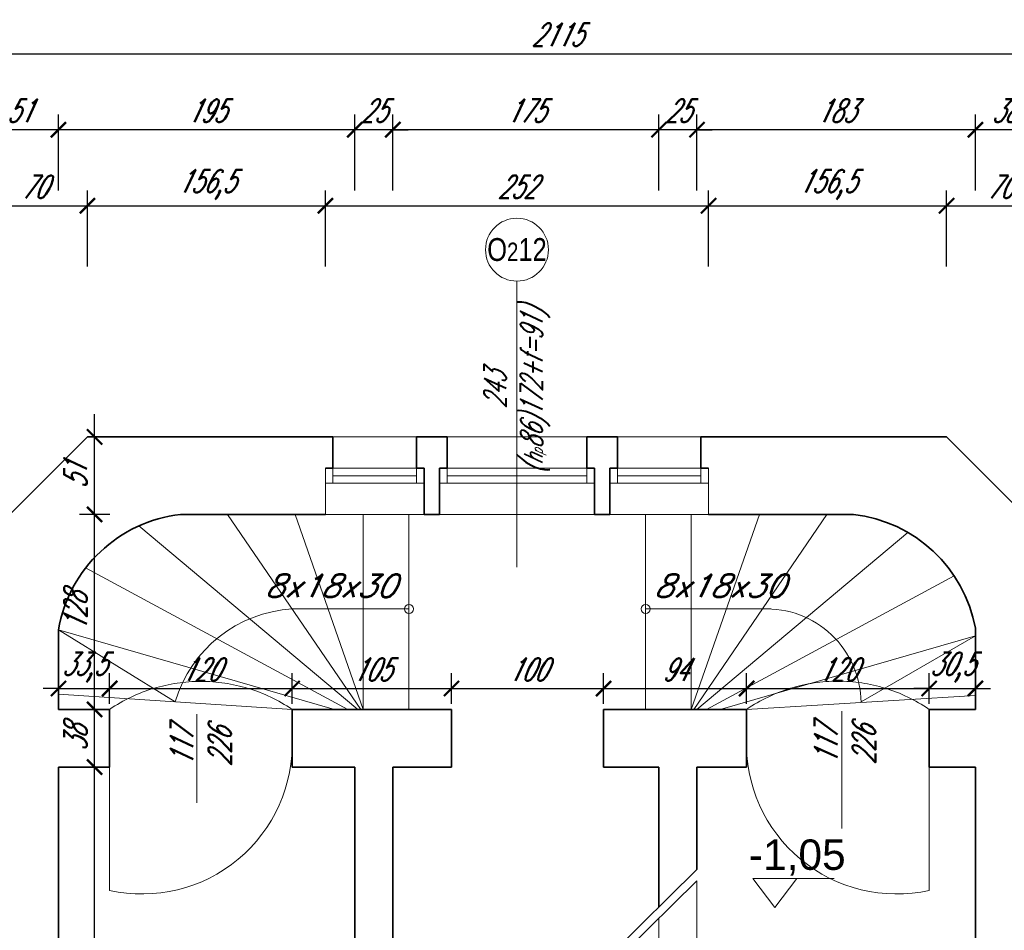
# Model space of a CAD drawing. Header units: millimetres. Extents: x 402 to 79005, y -7782 to 89952.
# Tile 154 of 256: x 24582 to 25229, y 29931 to 30530. Entities that reach past the tile are written whole.
import ezdxf

# ---------------------------------------------------------------- set-up
doc = ezdxf.new("R2010")
doc.units = ezdxf.units.MM
doc.header["$LTSCALE"] = 10
doc.linetypes.add('DASHED', pattern=[19.05, 12.7, -6.35])
doc.layers.get('0').update_dxf_attribs({"lineweight": 0})
doc.layers.get('Defpoints').update_dxf_attribs({"color": 253})
for name, color, linetype, lineweight in [('000_rzedne', 7, 'Continuous', 0), ('01 parter - ściany', 253, 'Continuous', 35), ('03-01_okna', 253, 'Continuous', 15), ('03_drzwi', 253, 'Continuous', 15), ('04-1_widok', 253, 'Continuous', 5), ('04-2_nad', 253, 'DASHED', 5), ('05-01_wymiary', 253, 'Continuous', 5), ('05-03_opis', 253, 'Continuous', 5), ('inw03-02_schody', 253, 'Continuous', 5)]:
    doc.layers.add(name, color=color, linetype=linetype, lineweight=lineweight)
doc.styles.add('ariel', font='ARIAL.TTF', dxfattribs={"width": 0.8})
doc.styles.add('ariel_wym', font='simplex.shx', dxfattribs={"width": 0.65, "oblique": 25})
doc.styles.add('ZAGOSP', font='txt', dxfattribs={"height": 0.8})
doc.dimstyles.new('ariel 50', dxfattribs={"dimtxt": 15, "dimasz": 10, "dimexe": 10, "dimexo": 0, "dimgap": 5, "dimtad": 1, "dimdec": 1, "dimrnd": 0.5, "dimtxsty": 'ariel_wym', "dimblk": 'ARCHTICK', "dimcen": 2.5, "dimdle": 15, "dimazin": 0, "dimtfac": 1, "dimtdec": 1, "dimtix": 1, "dimtmove": 0, "dimatfit": 3, "dimldrblk": 'DOT', "dimfxl": 0, "dimarcsym": 0})
doc.dimstyles.new('ariel 50 wnętrze', dxfattribs={"dimtxt": 15, "dimasz": 10, "dimexe": 10, "dimexo": 0, "dimgap": 5, "dimtad": 1, "dimdec": 1, "dimrnd": 0.5, "dimtxsty": 'ariel_wym', "dimblk": 'ARCHTICK', "dimcen": 2.5, "dimdle": 15, "dimazin": 0, "dimtfac": 1, "dimtdec": 1, "dimtix": 1, "dimtmove": 0, "dimatfit": 3, "dimldrblk": 'DOT', "dimfxl": 0, "dimarcsym": 0})

# ---------------------------------------------------------------- blocks, each defined once
blk = doc.blocks.new('_ArchTick')
at = {"color": 0, "linetype": 'ByBlock', "const_width": 0.15}
blk.add_lwpolyline([(-0.5, -0.5), (0.5, 0.5)], dxfattribs=at)
blk = doc.blocks.new('*D1033')
at = {"layer": '05-01_wymiary', "color": 0, "lineweight": -2}
for p, q in [((24556.21, 30367.45), (24556.21, 30417.45)), ((24626.21, 30367.45), (24626.21, 30417.45)), ((24541.21, 30407.45), (24641.21, 30407.45))]:
    blk.add_line(p, q, dxfattribs=at)
at = {"layer": 'Defpoints', "color": 0}
for p in [(24626.21, 30407.45), (24626.21, 30255.5), (24556.21, 30185.5)]:
    blk.add_point(p, dxfattribs=at)
at = {"layer": '05-01_wymiary', "color": 0, "lineweight": -2, "xscale": 10, "yscale": 10, "zscale": 10, "rotation": 180}
blk.add_blockref('_ArchTick', (24556.21, 30407.45), dxfattribs=at)
at = {"layer": '05-01_wymiary', "color": 0, "lineweight": -2, "xscale": 10, "yscale": 10, "zscale": 10}
blk.add_blockref('_ArchTick', (24626.21, 30407.45), dxfattribs=at)
at = {"layer": '05-01_wymiary', "color": 0, "insert": (24591.21, 30419.95), "char_height": 15, "attachment_point": 5, "style": 'ariel_wym'}
blk.add_mtext('70', dxfattribs=at)
blk = doc.blocks.new('_Dot')
at = {"color": 0, "linetype": 'ByBlock', "lineweight": -2}
blk.add_line((-0.5, 0), (-1, 0), dxfattribs=at)
at = {"color": 0, "linetype": 'ByBlock', "const_width": 0.5}
blk.add_lwpolyline([(-0.25, 0, 1), (0.25, 0, 1)], format="xyb", close=True, dxfattribs=at)
blk = doc.blocks.new('*D1034')
at = {"layer": '05-01_wymiary', "color": 0, "lineweight": -2}
for p, q in [((24626.21, 30367.45), (24626.21, 30417.45)), ((24782.74, 30367.45), (24782.74, 30417.45)), ((24611.21, 30407.45), (24797.74, 30407.45))]:
    blk.add_line(p, q, dxfattribs=at)
at = {"layer": 'Defpoints', "color": 0}
for p in [(24782.74, 30407.45), (24626.21, 30255.5), (24782.74, 30204.5)]:
    blk.add_point(p, dxfattribs=at)
at = {"layer": '05-01_wymiary', "color": 0, "lineweight": -2, "xscale": 10, "yscale": 10, "zscale": 10, "rotation": 180}
blk.add_blockref('_ArchTick', (24626.21, 30407.45), dxfattribs=at)
at = {"layer": '05-01_wymiary', "color": 0, "lineweight": -2, "xscale": 10, "yscale": 10, "zscale": 10}
blk.add_blockref('_ArchTick', (24782.74, 30407.45), dxfattribs=at)
at = {"layer": '05-01_wymiary', "color": 0, "insert": (24704.48, 30421.38), "char_height": 15, "attachment_point": 5, "style": 'ariel_wym'}
blk.add_mtext('156,5', dxfattribs=at)
blk = doc.blocks.new('*D1035')
at = {"layer": '05-01_wymiary', "color": 0, "lineweight": -2}
for p, q in [((24782.74, 30367.45), (24782.74, 30417.45)), ((25034.74, 30367.45), (25034.74, 30417.45)), ((24767.74, 30407.45), (25049.74, 30407.45))]:
    blk.add_line(p, q, dxfattribs=at)
at = {"layer": 'Defpoints', "color": 0}
for p in [(25034.74, 30407.45), (24782.74, 30204.5), (25034.74, 30204.5)]:
    blk.add_point(p, dxfattribs=at)
at = {"layer": '05-01_wymiary', "color": 0, "lineweight": -2, "xscale": 10, "yscale": 10, "zscale": 10, "rotation": 180}
blk.add_blockref('_ArchTick', (24782.74, 30407.45), dxfattribs=at)
at = {"layer": '05-01_wymiary', "color": 0, "lineweight": -2, "xscale": 10, "yscale": 10, "zscale": 10}
blk.add_blockref('_ArchTick', (25034.74, 30407.45), dxfattribs=at)
at = {"layer": '05-01_wymiary', "color": 0, "insert": (24908.74, 30419.95), "char_height": 15, "attachment_point": 5, "style": 'ariel_wym'}
blk.add_mtext('252', dxfattribs=at)
blk = doc.blocks.new('*D1036')
at = {"layer": '05-01_wymiary', "color": 0, "lineweight": -2}
for p, q in [((25034.74, 30367.45), (25034.74, 30417.45)), ((25191.26, 30367.45), (25191.26, 30417.45)), ((25019.74, 30407.45), (25206.26, 30407.45))]:
    blk.add_line(p, q, dxfattribs=at)
at = {"layer": 'Defpoints', "color": 0}
for p in [(25191.26, 30407.45), (25191.26, 30255.5), (25034.74, 30204.5)]:
    blk.add_point(p, dxfattribs=at)
at = {"layer": '05-01_wymiary', "color": 0, "lineweight": -2, "xscale": 10, "yscale": 10, "zscale": 10, "rotation": 180}
blk.add_blockref('_ArchTick', (25034.74, 30407.45), dxfattribs=at)
at = {"layer": '05-01_wymiary', "color": 0, "lineweight": -2, "xscale": 10, "yscale": 10, "zscale": 10}
blk.add_blockref('_ArchTick', (25191.26, 30407.45), dxfattribs=at)
at = {"layer": '05-01_wymiary', "color": 0, "insert": (25113, 30421.38), "char_height": 15, "attachment_point": 5, "style": 'ariel_wym'}
blk.add_mtext('156,5', dxfattribs=at)
blk = doc.blocks.new('*D1037')
at = {"layer": '05-01_wymiary', "color": 0, "lineweight": -2}
for p, q in [((25191.26, 30367.45), (25191.26, 30417.45)), ((25261.25, 30367.45), (25261.25, 30417.45)), ((25176.26, 30407.45), (25276.25, 30407.45))]:
    blk.add_line(p, q, dxfattribs=at)
at = {"layer": 'Defpoints', "color": 0}
for p in [(25261.25, 30407.45), (25191.26, 30255.5), (25261.25, 30185.5)]:
    blk.add_point(p, dxfattribs=at)
at = {"layer": '05-01_wymiary', "color": 0, "lineweight": -2, "xscale": 10, "yscale": 10, "zscale": 10, "rotation": 180}
blk.add_blockref('_ArchTick', (25191.26, 30407.45), dxfattribs=at)
at = {"layer": '05-01_wymiary', "color": 0, "lineweight": -2, "xscale": 10, "yscale": 10, "zscale": 10}
blk.add_blockref('_ArchTick', (25261.25, 30407.45), dxfattribs=at)
at = {"layer": '05-01_wymiary', "color": 0, "insert": (25226.26, 30419.95), "char_height": 15, "attachment_point": 5, "style": 'ariel_wym'}
blk.add_mtext('70', dxfattribs=at)
blk = doc.blocks.new('*D1056')
at = {"layer": '05-01_wymiary', "color": 0, "lineweight": -2}
for p, q in [((25210.21, 30417.45), (25210.21, 30467.45)), ((25248.21, 30417.45), (25248.21, 30467.45)), ((25263.21, 30457.45), (25195.21, 30457.45))]:
    blk.add_line(p, q, dxfattribs=at)
at = {"layer": 'Defpoints', "color": 0, "lineweight": 0}
for p in [(25210.21, 30457.45), (25210.21, 30038.38), (25248.21, 29970.42)]:
    blk.add_point(p, dxfattribs=at)
at = {"layer": '05-01_wymiary', "color": 0, "lineweight": -2, "xscale": 10, "yscale": 10, "zscale": 10, "rotation": 180}
blk.add_blockref('_ArchTick', (25210.21, 30457.45), dxfattribs=at)
at = {"layer": '05-01_wymiary', "color": 0, "lineweight": -2, "xscale": 10, "yscale": 10, "zscale": 10}
blk.add_blockref('_ArchTick', (25248.21, 30457.45), dxfattribs=at)
at = {"layer": '05-01_wymiary', "color": 0, "insert": (25229.21, 30469.95), "char_height": 15, "attachment_point": 5, "style": 'ariel_wym'}
blk.add_mtext('38', dxfattribs=at)
blk = doc.blocks.new('*D1057')
at = {"layer": '05-01_wymiary', "color": 0, "lineweight": -2}
for p, q in [((25027.11, 30417.45), (25027.11, 30467.45)), ((25210.21, 30417.45), (25210.21, 30467.45)), ((25225.21, 30457.45), (25012.11, 30457.45))]:
    blk.add_line(p, q, dxfattribs=at)
at = {"layer": 'Defpoints', "color": 0}
for p in [(25027.11, 30457.45), (25027.11, 30038.38), (25210.21, 30038.38)]:
    blk.add_point(p, dxfattribs=at)
at = {"layer": '05-01_wymiary', "color": 0, "lineweight": -2, "xscale": 10, "yscale": 10, "zscale": 10, "rotation": 180}
blk.add_blockref('_ArchTick', (25027.11, 30457.45), dxfattribs=at)
at = {"layer": '05-01_wymiary', "color": 0, "lineweight": -2, "xscale": 10, "yscale": 10, "zscale": 10}
blk.add_blockref('_ArchTick', (25210.21, 30457.45), dxfattribs=at)
at = {"layer": '05-01_wymiary', "color": 0, "insert": (25118.66, 30469.95), "char_height": 15, "attachment_point": 5, "style": 'ariel_wym'}
blk.add_mtext('183', dxfattribs=at)
blk = doc.blocks.new('*D1058')
at = {"layer": '05-01_wymiary', "color": 0, "lineweight": -2}
for p, q in [((25002.11, 30417.45), (25002.11, 30467.45)), ((25027.11, 30417.45), (25027.11, 30467.45)), ((25002.11, 30457.45), (24992.11, 30457.45)), ((25027.11, 30457.45), (25002.11, 30457.45)), ((25027.11, 30457.45), (25037.11, 30457.45))]:
    blk.add_line(p, q, dxfattribs=at)
at = {"layer": 'Defpoints', "color": 0}
for p in [(25002.11, 30457.45), (25002.11, 30038.38), (25027.11, 30038.38)]:
    blk.add_point(p, dxfattribs=at)
at = {"layer": '05-01_wymiary', "color": 0, "lineweight": -2, "xscale": 10, "yscale": 10, "zscale": 10}
blk.add_blockref('_ArchTick', (25002.11, 30457.45), dxfattribs=at)
at = {"layer": '05-01_wymiary', "color": 0, "lineweight": -2, "xscale": 10, "yscale": 10, "zscale": 10, "rotation": 180}
blk.add_blockref('_ArchTick', (25027.11, 30457.45), dxfattribs=at)
at = {"layer": '05-01_wymiary', "color": 0, "insert": (25014.61, 30469.95), "char_height": 15, "attachment_point": 5, "style": 'ariel_wym'}
blk.add_mtext('25', dxfattribs=at)
blk = doc.blocks.new('*D1059')
at = {"layer": '05-01_wymiary', "color": 0, "lineweight": -2}
for p, q in [((24827.12, 30417.45), (24827.12, 30467.45)), ((25002.11, 30417.45), (25002.11, 30467.45)), ((25017.11, 30457.45), (24812.12, 30457.45))]:
    blk.add_line(p, q, dxfattribs=at)
at = {"layer": 'Defpoints', "color": 0}
for p in [(24827.12, 30457.45), (24827.12, 30038.38), (25002.11, 30038.38)]:
    blk.add_point(p, dxfattribs=at)
at = {"layer": '05-01_wymiary', "color": 0, "lineweight": -2, "xscale": 10, "yscale": 10, "zscale": 10, "rotation": 180}
blk.add_blockref('_ArchTick', (24827.12, 30457.45), dxfattribs=at)
at = {"layer": '05-01_wymiary', "color": 0, "lineweight": -2, "xscale": 10, "yscale": 10, "zscale": 10}
blk.add_blockref('_ArchTick', (25002.11, 30457.45), dxfattribs=at)
at = {"layer": '05-01_wymiary', "color": 0, "insert": (24914.61, 30469.95), "char_height": 15, "attachment_point": 5, "style": 'ariel_wym'}
blk.add_mtext('175', dxfattribs=at)
blk = doc.blocks.new('*D1060')
at = {"layer": '05-01_wymiary', "color": 0, "lineweight": -2}
for p, q in [((24802.12, 30417.45), (24802.12, 30467.45)), ((24827.12, 30417.45), (24827.12, 30467.45)), ((24802.12, 30457.45), (24792.12, 30457.45)), ((24827.12, 30457.45), (24802.12, 30457.45)), ((24827.12, 30457.45), (24837.12, 30457.45))]:
    blk.add_line(p, q, dxfattribs=at)
at = {"layer": 'Defpoints', "color": 0}
for p in [(24802.12, 30457.45), (24802.12, 30038.38), (24827.12, 30038.38)]:
    blk.add_point(p, dxfattribs=at)
at = {"layer": '05-01_wymiary', "color": 0, "lineweight": -2, "xscale": 10, "yscale": 10, "zscale": 10}
blk.add_blockref('_ArchTick', (24802.12, 30457.45), dxfattribs=at)
at = {"layer": '05-01_wymiary', "color": 0, "lineweight": -2, "xscale": 10, "yscale": 10, "zscale": 10, "rotation": 180}
blk.add_blockref('_ArchTick', (24827.12, 30457.45), dxfattribs=at)
at = {"layer": '05-01_wymiary', "color": 0, "insert": (24814.62, 30469.95), "char_height": 15, "attachment_point": 5, "style": 'ariel_wym'}
blk.add_mtext('25', dxfattribs=at)
blk = doc.blocks.new('*D1061')
at = {"layer": '05-01_wymiary', "color": 0, "lineweight": -2}
for p, q in [((24607.21, 30417.45), (24607.21, 30467.45)), ((24802.12, 30417.45), (24802.12, 30467.45)), ((24817.12, 30457.45), (24592.21, 30457.45))]:
    blk.add_line(p, q, dxfattribs=at)
at = {"layer": 'Defpoints', "color": 0}
for p in [(24607.21, 30457.45), (24607.21, 30038.38), (24802.12, 30038.38)]:
    blk.add_point(p, dxfattribs=at)
at = {"layer": '05-01_wymiary', "color": 0, "lineweight": -2, "xscale": 10, "yscale": 10, "zscale": 10, "rotation": 180}
blk.add_blockref('_ArchTick', (24607.21, 30457.45), dxfattribs=at)
at = {"layer": '05-01_wymiary', "color": 0, "lineweight": -2, "xscale": 10, "yscale": 10, "zscale": 10}
blk.add_blockref('_ArchTick', (24802.12, 30457.45), dxfattribs=at)
at = {"layer": '05-01_wymiary', "color": 0, "insert": (24704.66, 30469.95), "char_height": 15, "attachment_point": 5, "style": 'ariel_wym'}
blk.add_mtext('195', dxfattribs=at)
blk = doc.blocks.new('*D1062')
at = {"layer": '05-01_wymiary', "color": 0, "lineweight": -2}
for p, q in [((24556.21, 30417.45), (24556.21, 30467.45)), ((24607.21, 30417.45), (24607.21, 30467.45)), ((24622.21, 30457.45), (24541.21, 30457.45))]:
    blk.add_line(p, q, dxfattribs=at)
at = {"layer": 'Defpoints', "color": 0}
for p in [(24556.21, 30457.45), (24607.21, 30038.38), (24556.21, 30008.5)]:
    blk.add_point(p, dxfattribs=at)
at = {"layer": '05-01_wymiary', "color": 0, "lineweight": -2, "xscale": 10, "yscale": 10, "zscale": 10, "rotation": 180}
blk.add_blockref('_ArchTick', (24556.21, 30457.45), dxfattribs=at)
at = {"layer": '05-01_wymiary', "color": 0, "lineweight": -2, "xscale": 10, "yscale": 10, "zscale": 10}
blk.add_blockref('_ArchTick', (24607.21, 30457.45), dxfattribs=at)
at = {"layer": '05-01_wymiary', "color": 0, "insert": (24581.71, 30469.95), "char_height": 15, "attachment_point": 5, "style": 'ariel_wym'}
blk.add_mtext('51', dxfattribs=at)
blk = doc.blocks.new('*D1069')
at = {"layer": '05-01_wymiary', "color": 0, "lineweight": -2}
for p, q in [((23877.66, 30467.45), (23877.66, 30517.45)), ((25992.65, 30467.45), (25992.65, 30517.45)), ((23862.66, 30507.45), (26007.65, 30507.45))]:
    blk.add_line(p, q, dxfattribs=at)
at = {"layer": 'Defpoints', "color": 0, "lineweight": 0}
for p in [(25992.65, 30507.45), (23877.66, 29939.12), (25992.65, 29933.5)]:
    blk.add_point(p, dxfattribs=at)
at = {"layer": '05-01_wymiary', "color": 0, "lineweight": -2, "xscale": 10, "yscale": 10, "zscale": 10, "rotation": 180}
blk.add_blockref('_ArchTick', (23877.66, 30507.45), dxfattribs=at)
at = {"layer": '05-01_wymiary', "color": 0, "lineweight": -2, "xscale": 10, "yscale": 10, "zscale": 10}
blk.add_blockref('_ArchTick', (25992.65, 30507.45), dxfattribs=at)
at = {"layer": '05-01_wymiary', "color": 0, "insert": (24935.15, 30519.95), "char_height": 15, "attachment_point": 5, "style": 'ariel_wym'}
blk.add_mtext('2115', dxfattribs=at)
blk = doc.blocks.new('*D1086')
at = {"layer": '05-01_wymiary', "color": 0, "lineweight": -2}
for p, q in [((23653.13, 30170.5), (23653.13, 30270.5)), ((23693.13, 30255.5), (23643.13, 30255.5)), ((23693.13, 30185.5), (23643.13, 30185.5))]:
    blk.add_line(p, q, dxfattribs=at)
at = {"layer": 'Defpoints', "color": 0}
for p in [(23653.13, 30255.5), (24626.21, 30255.5), (24556.21, 30185.5)]:
    blk.add_point(p, dxfattribs=at)
at = {"layer": '05-01_wymiary', "color": 0, "lineweight": -2, "xscale": 10, "yscale": 10, "zscale": 10}
for p, rotation in [((23653.13, 30255.5), 90), ((23653.13, 30185.5), 270)]:
    blk.add_blockref('_ArchTick', p, dxfattribs=dict(at, rotation=rotation))
at = {"layer": '05-01_wymiary', "color": 0, "insert": (23640.63, 30220.5), "char_height": 15, "attachment_point": 5, "rotation": 90, "style": 'ariel_wym'}
blk.add_mtext('70', dxfattribs=at)
blk = doc.blocks.new('*D1087')
at = {"layer": '05-01_wymiary', "color": 0, "lineweight": -2}
for p, q in [((23603.13, 30270.5), (23603.13, 30189.5)), ((23643.13, 30255.5), (23593.13, 30255.5)), ((23643.13, 30204.5), (23593.13, 30204.5))]:
    blk.add_line(p, q, dxfattribs=at)
at = {"layer": 'Defpoints', "color": 0}
for p in [(24626.26, 30255.5), (23603.13, 30204.5), (24687.55, 30204.5)]:
    blk.add_point(p, dxfattribs=at)
at = {"layer": '05-01_wymiary', "color": 0, "lineweight": -2, "xscale": 10, "yscale": 10, "zscale": 10}
for p, rotation in [((23603.13, 30255.5), 90), ((23603.13, 30204.5), 270)]:
    blk.add_blockref('_ArchTick', p, dxfattribs=dict(at, rotation=rotation))
at = {"layer": '05-01_wymiary', "color": 0, "insert": (23590.63, 30230), "char_height": 15, "attachment_point": 5, "rotation": 90, "style": 'ariel_wym'}
blk.add_mtext('51', dxfattribs=at)
blk = doc.blocks.new('*D1088')
at = {"layer": '05-01_wymiary', "color": 0, "lineweight": -2}
for p, q in [((23603.13, 30219.5), (23603.13, 29993.5)), ((23643.13, 30204.5), (23593.13, 30204.5)), ((23643.13, 30008.5), (23593.13, 30008.5))]:
    blk.add_line(p, q, dxfattribs=at)
at = {"layer": 'Defpoints', "color": 0}
for p in [(24687.55, 30204.5), (23603.13, 30008.5), (24556.21, 30008.5)]:
    blk.add_point(p, dxfattribs=at)
at = {"layer": '05-01_wymiary', "color": 0, "lineweight": -2, "xscale": 10, "yscale": 10, "zscale": 10}
for p, rotation in [((23603.13, 30204.5), 90), ((23603.13, 30008.5), 270)]:
    blk.add_blockref('_ArchTick', p, dxfattribs=dict(at, rotation=rotation))
at = {"layer": '05-01_wymiary', "color": 0, "insert": (23590.63, 30106.5), "char_height": 15, "attachment_point": 5, "rotation": 90, "style": 'ariel_wym'}
blk.add_mtext('196', dxfattribs=at)
blk = doc.blocks.new('*D1619')
at = {"layer": '05-01_wymiary', "color": 0, "lineweight": -2}
for p, q in [((24630.95, 29463.12), (24630.95, 30053.38)), ((24620.95, 30038.38), (24640.95, 30038.38)), ((24640.95, 29478.12), (24620.95, 29478.12))]:
    blk.add_line(p, q, dxfattribs=at)
at = {"layer": 'Defpoints', "color": 0}
for p in [(24607.21, 30038.38), (24630.95, 30038.38), (24657.8, 29478.12)]:
    blk.add_point(p, dxfattribs=at)
at = {"layer": '05-01_wymiary', "color": 0, "lineweight": -2, "xscale": 10, "yscale": 10, "zscale": 10}
for p, rotation in [((24630.95, 30038.38), 90), ((24630.95, 29478.12), 270)]:
    blk.add_blockref('_ArchTick', p, dxfattribs=dict(at, rotation=rotation))
at = {"layer": '05-01_wymiary', "color": 0, "insert": (24617.02, 29758.25), "char_height": 15, "attachment_point": 5, "rotation": 90, "style": 'ariel_wym'}
blk.add_mtext('560,5', dxfattribs=at)
blk = doc.blocks.new('*D1620')
at = {"layer": '05-01_wymiary', "color": 0, "lineweight": -2}
for p, q in [((24630.95, 30023.38), (24630.95, 30091.38)), ((24620.95, 30076.38), (24640.95, 30076.38)), ((24620.95, 30038.38), (24640.95, 30038.38))]:
    blk.add_line(p, q, dxfattribs=at)
at = {"layer": 'Defpoints', "color": 0}
for p in [(24607.21, 30076.38), (24630.95, 30076.38), (24607.21, 30038.38)]:
    blk.add_point(p, dxfattribs=at)
at = {"layer": '05-01_wymiary', "color": 0, "lineweight": -2, "xscale": 10, "yscale": 10, "zscale": 10}
for p, rotation in [((24630.95, 30076.38), 90), ((24630.95, 30038.38), 270)]:
    blk.add_blockref('_ArchTick', p, dxfattribs=dict(at, rotation=rotation))
at = {"layer": '05-01_wymiary', "color": 0, "insert": (24618.45, 30057.38), "char_height": 15, "attachment_point": 5, "rotation": 90, "style": 'ariel_wym'}
blk.add_mtext('38', dxfattribs=at)
blk = doc.blocks.new('*D1621')
at = {"layer": '05-01_wymiary', "color": 0, "lineweight": -2}
for p, q in [((24630.95, 30061.38), (24630.95, 30219.5)), ((24640.95, 30204.5), (24620.95, 30204.5)), ((24620.95, 30076.38), (24640.95, 30076.38))]:
    blk.add_line(p, q, dxfattribs=at)
at = {"layer": 'Defpoints', "color": 0}
for p in [(24630.95, 30204.5), (24687.55, 30204.5), (24607.21, 30076.38)]:
    blk.add_point(p, dxfattribs=at)
at = {"layer": '05-01_wymiary', "color": 0, "lineweight": -2, "xscale": 10, "yscale": 10, "zscale": 10}
for p, rotation in [((24630.95, 30204.5), 90), ((24630.95, 30076.38), 270)]:
    blk.add_blockref('_ArchTick', p, dxfattribs=dict(at, rotation=rotation))
at = {"layer": '05-01_wymiary', "color": 0, "insert": (24618.45, 30140.44), "char_height": 15, "attachment_point": 5, "rotation": 90, "style": 'ariel_wym'}
blk.add_mtext('128', dxfattribs=at)
blk = doc.blocks.new('*D1622')
at = {"layer": '05-01_wymiary', "color": 0, "lineweight": -2}
for p, q in [((24630.95, 30189.5), (24630.95, 30270.5)), ((24626.26, 30255.5), (24640.95, 30255.5)), ((24640.95, 30204.5), (24620.95, 30204.5))]:
    blk.add_line(p, q, dxfattribs=at)
at = {"layer": 'Defpoints', "color": 0}
for p in [(24626.26, 30255.5), (24630.95, 30255.5), (24687.55, 30204.5)]:
    blk.add_point(p, dxfattribs=at)
at = {"layer": '05-01_wymiary', "color": 0, "lineweight": -2, "xscale": 10, "yscale": 10, "zscale": 10}
for p, rotation in [((24630.95, 30255.5), 90), ((24630.95, 30204.5), 270)]:
    blk.add_blockref('_ArchTick', p, dxfattribs=dict(at, rotation=rotation))
at = {"layer": '05-01_wymiary', "color": 0, "insert": (24618.45, 30230), "char_height": 15, "attachment_point": 5, "rotation": 90, "style": 'ariel_wym'}
blk.add_mtext('51', dxfattribs=at)
blk = doc.blocks.new('*D1248')
at = {"layer": '05-01_wymiary', "color": 0, "lineweight": -2}
for p, q in [((24607.21, 30080.09), (24607.21, 30100.09)), ((24640.86, 30080.09), (24640.86, 30100.09)), ((24607.21, 30090.09), (24597.21, 30090.09)), ((24607.21, 30090.09), (24640.86, 30090.09)), ((24640.86, 30090.09), (24650.86, 30090.09))]:
    blk.add_line(p, q, dxfattribs=at)
at = {"layer": 'Defpoints', "color": 0}
for p in [(24640.86, 30090.09), (24607.21, 30076.38), (24640.86, 30076.38)]:
    blk.add_point(p, dxfattribs=at)
at = {"layer": '05-01_wymiary', "color": 0, "lineweight": -2, "xscale": 10, "yscale": 10, "zscale": 10}
blk.add_blockref('_ArchTick', (24607.21, 30090.09), dxfattribs=at)
at = {"layer": '05-01_wymiary', "color": 0, "lineweight": -2, "xscale": 10, "yscale": 10, "zscale": 10, "rotation": 180}
blk.add_blockref('_ArchTick', (24640.86, 30090.09), dxfattribs=at)
at = {"layer": '05-01_wymiary', "color": 0, "insert": (24624.04, 30104.02), "char_height": 15, "attachment_point": 5, "style": 'ariel_wym'}
blk.add_mtext('33,5', dxfattribs=at)
blk = doc.blocks.new('*D1249')
at = {"layer": '05-01_wymiary', "color": 0, "lineweight": -2}
for p, q in [((24640.86, 30080.09), (24640.86, 30100.09)), ((24760.86, 30080.09), (24760.86, 30100.09)), ((24625.86, 30090.09), (24775.86, 30090.09))]:
    blk.add_line(p, q, dxfattribs=at)
at = {"layer": 'Defpoints', "color": 0}
for p in [(24760.86, 30090.09), (24640.86, 30076.38), (24760.86, 30076.38)]:
    blk.add_point(p, dxfattribs=at)
at = {"layer": '05-01_wymiary', "color": 0, "lineweight": -2, "xscale": 10, "yscale": 10, "zscale": 10, "rotation": 180}
blk.add_blockref('_ArchTick', (24640.86, 30090.09), dxfattribs=at)
at = {"layer": '05-01_wymiary', "color": 0, "lineweight": -2, "xscale": 10, "yscale": 10, "zscale": 10}
blk.add_blockref('_ArchTick', (24760.86, 30090.09), dxfattribs=at)
at = {"layer": '05-01_wymiary', "color": 0, "insert": (24700.86, 30102.59), "char_height": 15, "attachment_point": 5, "style": 'ariel_wym'}
blk.add_mtext('120', dxfattribs=at)
blk = doc.blocks.new('*D1250')
at = {"layer": '05-01_wymiary', "color": 0, "lineweight": -2}
for p, q in [((24760.86, 30080.09), (24760.86, 30100.09)), ((24865.69, 30080.09), (24865.69, 30100.09)), ((24745.86, 30090.09), (24880.69, 30090.09))]:
    blk.add_line(p, q, dxfattribs=at)
at = {"layer": 'Defpoints', "color": 0}
for p in [(24865.69, 30090.09), (24760.86, 30076.38), (24865.69, 30076.38)]:
    blk.add_point(p, dxfattribs=at)
at = {"layer": '05-01_wymiary', "color": 0, "lineweight": -2, "xscale": 10, "yscale": 10, "zscale": 10, "rotation": 180}
blk.add_blockref('_ArchTick', (24760.86, 30090.09), dxfattribs=at)
at = {"layer": '05-01_wymiary', "color": 0, "lineweight": -2, "xscale": 10, "yscale": 10, "zscale": 10}
blk.add_blockref('_ArchTick', (24865.69, 30090.09), dxfattribs=at)
at = {"layer": '05-01_wymiary', "color": 0, "insert": (24813.28, 30102.59), "char_height": 15, "attachment_point": 5, "style": 'ariel_wym'}
blk.add_mtext('105', dxfattribs=at)
blk = doc.blocks.new('*D1251')
at = {"layer": '05-01_wymiary', "color": 0, "lineweight": -2}
for p, q in [((24865.69, 30080.09), (24865.69, 30100.09)), ((24965.7, 30080.09), (24965.7, 30100.09)), ((24850.69, 30090.09), (24980.7, 30090.09))]:
    blk.add_line(p, q, dxfattribs=at)
at = {"layer": 'Defpoints', "color": 0}
for p in [(24965.7, 30090.09), (24865.69, 30076.38), (24965.7, 30076.38)]:
    blk.add_point(p, dxfattribs=at)
at = {"layer": '05-01_wymiary', "color": 0, "lineweight": -2, "xscale": 10, "yscale": 10, "zscale": 10, "rotation": 180}
blk.add_blockref('_ArchTick', (24865.69, 30090.09), dxfattribs=at)
at = {"layer": '05-01_wymiary', "color": 0, "lineweight": -2, "xscale": 10, "yscale": 10, "zscale": 10}
blk.add_blockref('_ArchTick', (24965.7, 30090.09), dxfattribs=at)
at = {"layer": '05-01_wymiary', "color": 0, "insert": (24915.7, 30102.59), "char_height": 15, "attachment_point": 5, "style": 'ariel_wym'}
blk.add_mtext('100', dxfattribs=at)
blk = doc.blocks.new('*D1252')
at = {"layer": '05-01_wymiary', "color": 0, "lineweight": -2}
for p, q in [((24965.7, 30080.09), (24965.7, 30100.09)), ((25059.77, 30080.09), (25059.77, 30100.09)), ((24950.7, 30090.09), (25074.77, 30090.09))]:
    blk.add_line(p, q, dxfattribs=at)
at = {"layer": 'Defpoints', "color": 0}
for p in [(25059.77, 30090.09), (24965.7, 30076.38), (25059.77, 30076.38)]:
    blk.add_point(p, dxfattribs=at)
at = {"layer": '05-01_wymiary', "color": 0, "lineweight": -2, "xscale": 10, "yscale": 10, "zscale": 10, "rotation": 180}
blk.add_blockref('_ArchTick', (24965.7, 30090.09), dxfattribs=at)
at = {"layer": '05-01_wymiary', "color": 0, "lineweight": -2, "xscale": 10, "yscale": 10, "zscale": 10}
blk.add_blockref('_ArchTick', (25059.77, 30090.09), dxfattribs=at)
at = {"layer": '05-01_wymiary', "color": 0, "insert": (25012.73, 30102.59), "char_height": 15, "attachment_point": 5, "style": 'ariel_wym'}
blk.add_mtext('94', dxfattribs=at)
blk = doc.blocks.new('*D1253')
at = {"layer": '05-01_wymiary', "color": 0, "lineweight": -2}
for p, q in [((25059.77, 30080.09), (25059.77, 30100.09)), ((25179.77, 30080.09), (25179.77, 30100.09)), ((25044.77, 30090.09), (25194.77, 30090.09))]:
    blk.add_line(p, q, dxfattribs=at)
at = {"layer": 'Defpoints', "color": 0}
for p in [(25179.77, 30090.09), (25059.77, 30076.38), (25179.77, 30076.38)]:
    blk.add_point(p, dxfattribs=at)
at = {"layer": '05-01_wymiary', "color": 0, "lineweight": -2, "xscale": 10, "yscale": 10, "zscale": 10, "rotation": 180}
blk.add_blockref('_ArchTick', (25059.77, 30090.09), dxfattribs=at)
at = {"layer": '05-01_wymiary', "color": 0, "lineweight": -2, "xscale": 10, "yscale": 10, "zscale": 10}
blk.add_blockref('_ArchTick', (25179.77, 30090.09), dxfattribs=at)
at = {"layer": '05-01_wymiary', "color": 0, "insert": (25119.77, 30102.59), "char_height": 15, "attachment_point": 5, "style": 'ariel_wym'}
blk.add_mtext('120', dxfattribs=at)
blk = doc.blocks.new('*D1254')
at = {"layer": '05-01_wymiary', "color": 0, "lineweight": -2}
for p, q in [((25179.77, 30080.09), (25179.77, 30100.09)), ((25210.21, 30080.09), (25210.21, 30100.09)), ((25179.77, 30090.09), (25169.77, 30090.09)), ((25179.77, 30090.09), (25210.21, 30090.09)), ((25210.21, 30090.09), (25220.21, 30090.09))]:
    blk.add_line(p, q, dxfattribs=at)
at = {"layer": 'Defpoints', "color": 0}
for p in [(25210.21, 30090.09), (25179.77, 30076.38), (25210.21, 30076.38)]:
    blk.add_point(p, dxfattribs=at)
at = {"layer": '05-01_wymiary', "color": 0, "lineweight": -2, "xscale": 10, "yscale": 10, "zscale": 10}
blk.add_blockref('_ArchTick', (25179.77, 30090.09), dxfattribs=at)
at = {"layer": '05-01_wymiary', "color": 0, "lineweight": -2, "xscale": 10, "yscale": 10, "zscale": 10, "rotation": 180}
blk.add_blockref('_ArchTick', (25210.21, 30090.09), dxfattribs=at)
at = {"layer": '05-01_wymiary', "color": 0, "insert": (25194.99, 30104.02), "char_height": 15, "attachment_point": 5, "style": 'ariel_wym'}
blk.add_mtext('30,5', dxfattribs=at)
blk = doc.blocks.new('A$C613D1E3E')
for p, q in [((39.12, 19.09), (-14.56, 19.09)), ((-14.56, 19.09), (0, 0)), ((14.56, 19.09), (0, 0))]:
    blk.add_line(p, q)

msp = doc.modelspace()

# ---------------------------------------------------------------- linework, layer by layer
at = {"layer": '01 parter - ściany'}
for p, q in [((24556.213, 30185.499), (24626.213, 30255.499)), ((24787.738, 30255.499), (24626.263, 30255.499)), ((24842.738, 30234.999), (24842.738, 30255.499)), ((24842.738, 30255.499), (24862.738, 30255.499)), ((24862.738, 30255.499), (24842.738, 30255.499)), ((24862.738, 30234.999), (24862.738, 30255.499)), ((24954.738, 30234.999), (24954.738, 30255.499)), ((24954.738, 30255.499), (24974.911, 30255.499)), ((24974.911, 30255.499), (24954.738, 30255.499)), ((24974.911, 30255.499), (24974.911, 30234.999)), ((25191.263, 30255.499), (25034.738, 30255.499)), ((25261.248, 30185.499), (25191.263, 30255.499)), ((24847.738, 30234.999), (24842.738, 30234.999)), ((24847.738, 30204.499), (24847.738, 30234.999)), ((24862.738, 30234.999), (24857.738, 30234.999)), ((24857.738, 30234.999), (24857.738, 30204.499)), ((24959.738, 30234.999), (24954.738, 30234.999)), ((24959.738, 30204.499), (24959.738, 30234.999)), ((24974.911, 30234.999), (24969.738, 30234.999)), ((24969.738, 30234.999), (24969.738, 30204.499)), ((24782.738, 30204.499), (24687.547, 30204.499)), ((24857.738, 30204.499), (24847.738, 30204.499)), ((24969.738, 30204.499), (24959.738, 30204.499)), ((25130.093, 30204.499), (25034.738, 30204.499)), ((24607.213, 30128.728), (24607.213, 30076.381)), ((25210.21, 30129.735), (25210.21, 30076.381)), ((24640.859, 30076.381), (24607.213, 30076.381)), ((24640.859, 30038.381), (24640.859, 30076.381)), ((24865.692, 30076.381), (24760.859, 30076.381)), ((24760.859, 30038.381), (24760.859, 30076.381)), ((24865.692, 30076.381), (24865.692, 30038.381)), ((25059.766, 30076.381), (24965.703, 30076.381)), ((24965.703, 30076.381), (24965.703, 30038.381)), ((25059.766, 30038.381), (25059.766, 30076.381)), ((25210.21, 30076.381), (25179.766, 30076.381)), ((25179.766, 30038.381), (25179.766, 30076.381)), ((24607.213, 30038.381), (24607.213, 29527.707)), ((24640.859, 30038.381), (24607.213, 30038.381)), ((24802.116, 30038.381), (24760.859, 30038.381)), ((24802.116, 30038.381), (24802.116, 29749.614)), ((24827.116, 30038.381), (24827.116, 29773.803)), ((24865.692, 30038.381), (24827.116, 30038.381)), ((25002.113, 30038.381), (24965.703, 30038.381)), ((25002.113, 30038.381), (25002.113, 29946.533)), ((25027.113, 30038.381), (25027.113, 29971.148)), ((25059.766, 30038.381), (25027.113, 30038.381)), ((25210.21, 30038.381), (25179.766, 30038.381)), ((25210.21, 30038.381), (25210.21, 29525.802)), ((24827.116, 29959.746), (24827.083, 29959.746))]:
    msp.add_line(p, q, dxfattribs=at)
at = {"layer": '01 parter - ściany', "linetype": 'Continuous', "lineweight": 0}
for p, q in [((24782.738, 30204.499), (24782.738, 30234.999)), ((25034.738, 30204.499), (25034.738, 30234.999))]:
    msp.add_line(p, q, dxfattribs=at)
at = {"layer": '01 parter - ściany'}
for points in [[(24782.738, 30234.999), (24787.738, 30234.999), (24787.738, 30255.499), (24782.738, 30255.499)], [(25034.738, 30234.999), (25029.738, 30234.999), (25029.738, 30255.499), (25034.738, 30255.499)]]:
    msp.add_lwpolyline(points, dxfattribs=at)
for centre, start, end in [((24697.877, 30113.074), 96.44682, 170.20408), ((25119.723, 30113.078), 10.429987, 83.528894)]:
    msp.add_arc(centre, 92.006, start, end, dxfattribs=at)
at = {"layer": '03-01_okna', "linetype": 'Continuous', "lineweight": 0}
for p, q in [((24782.738, 30255.499), (25034.738, 30255.499)), ((24782.738, 30234.999), (24847.738, 30234.999)), ((24787.738, 30224.999), (24787.738, 30234.999)), ((24842.738, 30224.999), (24842.738, 30234.999)), ((24857.738, 30234.999), (24959.738, 30234.999)), ((24862.738, 30224.999), (24862.738, 30234.999)), ((24954.738, 30224.999), (24954.738, 30234.999)), ((24969.738, 30234.999), (25034.738, 30234.999)), ((24974.738, 30224.999), (24974.738, 30234.999)), ((25029.738, 30224.999), (25029.738, 30234.999)), ((24787.738, 30229.999), (24842.738, 30229.999)), ((24862.738, 30229.999), (24954.738, 30229.999)), ((24974.738, 30229.999), (25029.738, 30229.999)), ((24782.738, 30224.999), (24847.738, 30224.999)), ((24847.738, 30224.999), (24842.738, 30224.999)), ((24857.738, 30224.999), (24959.738, 30224.999)), ((24857.738, 30224.999), (24862.738, 30224.999)), ((24959.738, 30224.999), (24954.738, 30224.999)), ((24969.738, 30224.999), (25034.738, 30224.999)), ((24969.738, 30224.999), (24974.738, 30224.999)), ((25029.738, 30224.999), (25024.738, 30224.999))]:
    msp.add_line(p, q, dxfattribs=at)
at = {"layer": '03_drzwi'}
for p, q in [((24698.291, 30014.957), (24698.277, 30073.287)), ((25122.334, 29998.098), (25122.348, 30075.122)), ((24640.794, 29957.381), (24640.859, 30057.381)), ((25179.701, 29957.381), (25179.766, 30057.381))]:
    msp.add_line(p, q, dxfattribs=at)
for centre, start, end in [((24662.326, 30053.608), 257.387033, 2.193386), ((25158.3, 30053.608), 177.806614, 282.612967)]:
    msp.add_arc(centre, 98.606, start, end, dxfattribs=at)
at = {"layer": '04-1_widok'}
msp.add_line((25034.738, 30204.499), (24782.738, 30204.499), dxfattribs=at)
at = {"layer": '04-2_nad', "ltscale": 2}
for centre, radius, start, end in [((24700.859, 29987.621), 107.138, 55.942318, 124.057682), ((25119.766, 29988.509), 106.402, 55.674294, 124.325706)]:
    msp.add_arc(centre, radius, start, end, dxfattribs=at)
at = {"layer": '05-03_opis', "lineweight": 0}
msp.add_line((24908.738, 30169.89), (24908.738, 30357.907), dxfattribs=at)
msp.add_circle((24908.738, 30378.597), 20.689, dxfattribs=at)
at = {"layer": 'inw03-02_schody'}
for p, q in [((24718.458, 30204.499), (24806.097, 30076.381)), ((24807.692, 30076.381), (24762.901, 30204.499)), ((24807.692, 30204.499), (24807.692, 30076.381)), ((24807.692, 30204.499), (24807.692, 30076.381)), ((24837.692, 30204.499), (24837.692, 30076.381)), ((24837.692, 30204.499), (24837.692, 30076.381)), ((24993.352, 30204.499), (24993.352, 30076.381)), ((25023.352, 30204.499), (25023.352, 30076.381)), ((25023.352, 30076.381), (25068.142, 30204.499)), ((25112.586, 30204.499), (25024.947, 30076.381)), ((24803.97, 30076.381), (24660.106, 30196.97)), ((25027.073, 30076.381), (25165.837, 30192.694)), ((24797.604, 30076.381), (24625.096, 30169.36)), ((25033.44, 30076.381), (25196.261, 30164.139)), ((24760.949, 30142.381), (24837.692, 30142.381)), ((25075.707, 30142.381), (24993.352, 30142.381)), ((24607.213, 30128.728), (24788.773, 30076.381)), ((24684.036, 30081.372), (24607.213, 30128.728)), ((25210.21, 30124.801), (25042.27, 30076.381)), ((25134.984, 30081.25), (25210.21, 30124.801)), ((24607.213, 30086.362), (24760.859, 30076.381)), ((25210.21, 30085.477), (25059.766, 30076.381)), ((24802.116, 29749.614), (25027.113, 29971.148)), ((24802.116, 29742.212), (25027.113, 29963.746)), ((25027.113, 29963.746), (25027.113, 29773.212)), ((25002.113, 29939.131), (25002.113, 29645.381))]:
    msp.add_line(p, q, dxfattribs=at)
for centre in [(24837.692, 30142.381), (24993.352, 30142.381)]:
    msp.add_circle(centre, 3, dxfattribs=at)
for centre, radius, start, end in [((24765.777, 30057.308), 85.21, 93.248284, 163.596499), ((25072.901, 30080.355), 62.09, 0.530033, 92.590351)]:
    msp.add_arc(centre, radius, start, end, dxfattribs=at)

# ---------------------------------------------------------------- block references
at = {"layer": '000_rzedne', "color": 1, "lineweight": 0}
msp.add_blockref('A$C613D1E3E', (25078.303, 29946.098), dxfattribs=at)

# ---------------------------------------------------------------- texts
at = {"layer": '000_rzedne', "color": 1, "lineweight": 0, "insert": (25124.884, 29990.856, 0), "char_height": 20, "width": 434.43083, "attachment_point": 3, "style": 'ZAGOSP'}
msp.add_mtext('{\\fArial|b0|i0|c238|p34;-1,05}', dxfattribs=at)
at = {"layer": '03_drzwi', "char_height": 15, "width": 160.59049, "attachment_point": 3, "rotation": 90.008499, "style": 'ariel_wym'}
for insert in [(25104.427, 30065.329), (24680.815, 30064.058)]:
    msp.add_mtext('117\\P226', dxfattribs=dict(at, insert=insert))
at = {"layer": '05-03_opis', "lineweight": 0, "char_height": 15, "attachment_point": 5}
for s, insert, width, style in [('O{\\H0.8x;2}12', (24908.738, 30378.597), 75.19353, 'ariel'), ('{\\W1;8x18x30}', (24785.836, 30157.545), 55, 'ariel_wym'), ('{\\W1;8x18x30}', (25041.652, 30157.545), 55, 'ariel_wym')]:
    msp.add_mtext(s, dxfattribs=dict(at, insert=insert, width=width, style=style))
at = {"layer": '05-03_opis', "lineweight": 0, "insert": (24908.738, 30286.244), "char_height": 14.4, "width": 103.50254, "attachment_point": 5, "rotation": 90, "style": 'ariel_wym'}
msp.add_mtext('243\\P({\\H0.8333x;h\\H0.6x;p}86)172+f=91)', dxfattribs=at)

# ---------------------------------------------------------------- dimensions: what is measured, and where the dimension line sits
at = {"layer": '05-01_wymiary'}
for base, p1, p2, dimstyle, picture, middle in [((25992.653, 30507.447), (23877.656, 29939.124), (25992.653, 29933.499), 'ariel 50', '*D1069', (24935.155, 30519.947)), ((24626.213, 30407.447), (24556.213, 30185.499), (24626.213, 30255.499), 'ariel 50', '*D1033', (24591.213, 30419.947)), ((24640.859, 30090.091), (24607.213, 30076.381), (24640.859, 30076.381), 'ariel 50 wnętrze', '*D1248', (24624.036, 30104.019))]:
    dim = msp.add_linear_dim(base=base, p1=p1, p2=p2, dimstyle=dimstyle, dxfattribs=at)
    dim.commit()
    dim.dimension.update_dxf_attribs({"geometry": picture, "text_midpoint": middle})
for base, p1, p2, dimstyle, picture, middle in [((24556.213, 30457.447), (24607.213, 30038.381), (24556.213, 30008.499), 'ariel 50', '*D1062', (24581.713, 30469.947)), ((24607.213, 30457.447), (24802.116, 30038.381), (24607.213, 30038.381), 'ariel 50', '*D1061', (24704.664, 30469.947)), ((24802.116, 30457.447), (24827.116, 30038.381), (24802.116, 30038.381), 'ariel 50', '*D1060', (24814.616, 30469.947)), ((24827.116, 30457.447), (25002.113, 30038.381), (24827.116, 30038.381), 'ariel 50', '*D1059', (24914.614, 30469.947)), ((25002.113, 30457.447), (25027.113, 30038.381), (25002.113, 30038.381), 'ariel 50', '*D1058', (25014.613, 30469.947)), ((25027.113, 30457.447), (25210.21, 30038.381), (25027.113, 30038.381), 'ariel 50', '*D1057', (25118.661, 30469.947)), ((25210.21, 30457.447), (25248.21, 29970.424), (25210.21, 30038.381), 'ariel 50', '*D1056', (25229.21, 30469.947)), ((24782.738, 30407.447), (24626.213, 30255.499), (24782.738, 30204.499), 'ariel 50', '*D1034', (24704.475, 30421.376)), ((25034.738, 30407.447), (24782.738, 30204.499), (25034.738, 30204.499), 'ariel 50', '*D1035', (24908.738, 30419.947)), ((25191.263, 30407.447), (25034.738, 30204.499), (25191.263, 30255.499), 'ariel 50', '*D1036', (25113, 30421.376)), ((25261.248, 30407.447), (25191.263, 30255.499), (25261.248, 30185.499), 'ariel 50', '*D1037', (25226.255, 30419.947)), ((24760.859, 30090.091), (24640.859, 30076.381), (24760.859, 30076.381), 'ariel 50 wnętrze', '*D1249', (24700.859, 30102.591)), ((24865.692, 30090.091), (24760.859, 30076.381), (24865.692, 30076.381), 'ariel 50 wnętrze', '*D1250', (24813.276, 30102.591)), ((24965.703, 30090.091), (24865.692, 30076.381), (24965.703, 30076.381), 'ariel 50 wnętrze', '*D1251', (24915.697, 30102.591)), ((25059.766, 30090.091), (24965.703, 30076.381), (25059.766, 30076.381), 'ariel 50 wnętrze', '*D1252', (25012.734, 30102.591)), ((25179.766, 30090.091), (25059.766, 30076.381), (25179.766, 30076.381), 'ariel 50 wnętrze', '*D1253', (25119.766, 30102.591)), ((25210.21, 30090.091), (25179.766, 30076.381), (25210.21, 30076.381), 'ariel 50 wnętrze', '*D1254', (25194.988, 30104.019))]:
    dim = msp.add_linear_dim(base=base, p1=p1, p2=p2, dimstyle=dimstyle, override={"dimtmove": 1}, dxfattribs=at)
    dim.commit()
    dim.dimension.update_dxf_attribs({"geometry": picture, "text_midpoint": middle})
dim = msp.add_linear_dim(base=(23603.13, 30204.499), p1=(24626.263, 30255.499), p2=(24687.547, 30204.499), angle=90, dimstyle='ariel 50', dxfattribs=at)
dim.commit()
dim.dimension.update_dxf_attribs({"geometry": '*D1087', "text_midpoint": (23590.63, 30229.999)})
for base, p1, p2, dimstyle, picture, middle in [((23653.13, 30255.499), (24556.213, 30185.499), (24626.213, 30255.499), 'ariel 50', '*D1086', (23640.63, 30220.499)), ((24630.95, 30255.499), (24687.547, 30204.499), (24626.263, 30255.499), 'ariel 50 wnętrze', '*D1622', (24618.45, 30229.999)), ((23603.13, 30008.499), (24687.547, 30204.499), (24556.213, 30008.499), 'ariel 50', '*D1088', (23590.63, 30106.499)), ((24630.95, 30204.499), (24607.213, 30076.381), (24687.547, 30204.499), 'ariel 50 wnętrze', '*D1621', (24618.45, 30140.44)), ((24630.95, 30076.381), (24607.213, 30038.381), (24607.213, 30076.381), 'ariel 50 wnętrze', '*D1620', (24618.45, 30057.381)), ((24630.95, 30038.381), (24657.797, 29478.124), (24607.213, 30038.381), 'ariel 50 wnętrze', '*D1619', (24617.022, 29758.253))]:
    dim = msp.add_linear_dim(base=base, p1=p1, p2=p2, angle=90, dimstyle=dimstyle, override={"dimtmove": 1}, dxfattribs=at)
    dim.commit()
    dim.dimension.update_dxf_attribs({"geometry": picture, "text_midpoint": middle})

doc.saveas('drawing.dxf')
